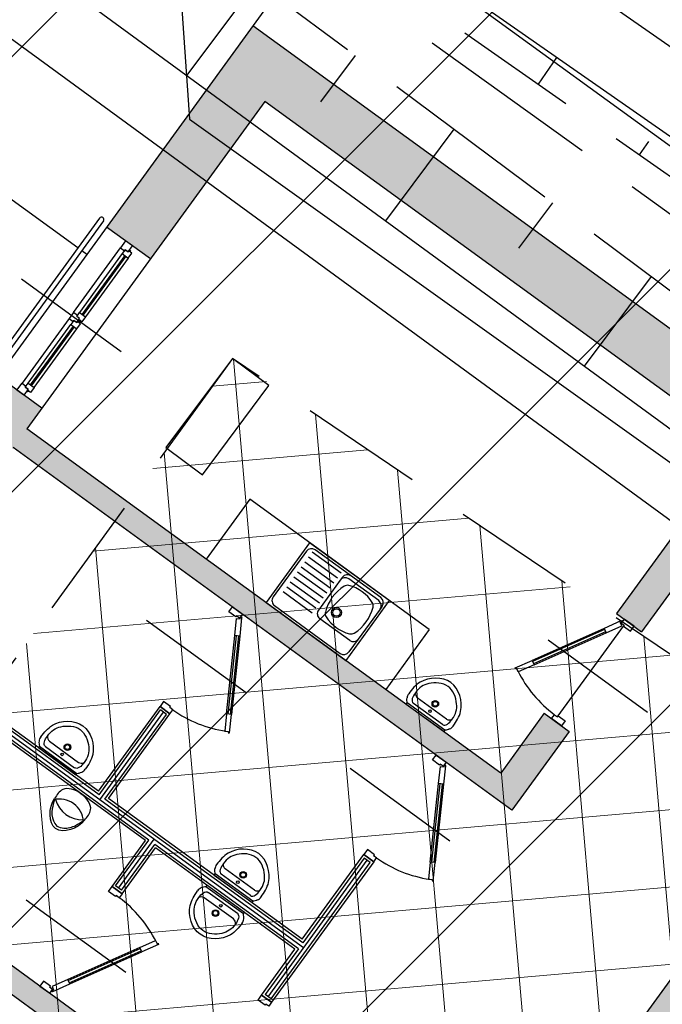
# Model space of a CAD drawing. Extents: x 4615668 to 9294084, y 5331114 to 10688993.
# Tile 52 of 181: x 4655646.32 to 4655651.54, y 5335037.76 to 5335045.75. Entities that reach past the tile are written whole.
import ezdxf

# ---------------------------------------------------------------- set-up
doc = ezdxf.new("R2010")
doc.units = 0
doc.header["$MEASUREMENT"] = 0
for name, pattern in [('CHODNIK', [2, 1.5, -0.5]), ('SKARPA1', [1.5, 1, -0.5]), ('WIATA', [1.5, 1, -0.5])]:
    doc.linetypes.add(name, pattern=pattern)
for name, color, linetype in [('13', 7, 'Continuous'), ('16', 7, 'Continuous'), ('21', 7, 'Continuous'), ('45', 7, 'Continuous'), ('51', 7, 'Continuous'), ('MURY', 7, 'Continuous'), ('wypełnienie', 251, 'Continuous')]:
    doc.layers.add(name, color=color, linetype=linetype)
doc.layers.add('hatch', color=253, linetype='Continuous', lineweight=0)
doc.layers.add('podkłady', color=250, linetype='Continuous', lineweight=15)

# ---------------------------------------------------------------- blocks, each defined once
blk = doc.blocks.new('SK -I-')
at = {"layer": 'wypełnienie', "lineweight": -3, "ltscale": 2}
h = blk.add_hatch(color=256, dxfattribs=at)
h.dxf.hatch_style = 1
h.paths.add_polyline_path([(272, 0), (212, 0), (212, -44), (272, -44)])
h.paths.add_polyline_path([(412, 0), (352, 0), (352, -44), (372.5, -44), (372.5, -519.5), (258.25, -519.5), (258.25, -544.5), (512, -544.5), (512, -519.5), (391.5, -519.5), (391.5, -44), (412, -44)])
h = blk.add_hatch(color=256, dxfattribs=at)
h.dxf.hatch_style = 1
h.paths.add_polyline_path([(776.5, -1129), (751.5, -1129), (751.5, -694.5), (732.5, -694.5), (732.5, -1230), (562, -1230), (562, -1274), (776.5, -1274)])
h = blk.add_hatch(color=256, dxfattribs=at)
h.dxf.hatch_style = 1
h.paths.add_polyline_path([(202, -1230), (44, -1230), (44, -754.5), (212.5, -754.5), (212.5, -729.5), (44, -729.5), (44, -707), (0, -707), (0, -1274), (202, -1274)])
h = blk.add_hatch(color=256, dxfattribs=at)
h.dxf.hatch_style = 1
h.paths.add_polyline_path([(412, -1230), (391.5, -1230), (391.5, -729.5), (312.5, -729.5), (312.5, -754.5), (372.5, -754.5), (372.5, -1230), (352, -1230), (352, -1274), (412, -1274)])
at = {"layer": 'podkłady', "color": 0, "lineweight": 25, "ltscale": 2}
for p, q in [((-120, 120), (-120, -1274)), ((258.25, -544.5), (512, -544.5)), ((262.5, -787), (262.5, -687)), ((732.5, -694.5), (732.5, -1230)), ((751.5, -694.5), (751.5, -1129)), ((0, -707), (0, -1274)), ((44, -729.5), (212.5, -729.5)), ((212.5, -754.5), (212.5, -729.5)), ((312.5, -729.5), (391.5, -729.5)), ((312.5, -754.5), (312.5, -729.5)), ((391.5, -729.5), (391.5, -1230)), ((307.5, -744), (217.5, -744)), ((44, -754.5), (44, -1230)), ((44, -754.5), (212.5, -754.5)), ((228.17, -755.68), (283.6, -787.68)), ((228.67, -754.82), (284.1, -786.82)), ((229.67, -753.08), (285.1, -785.08)), ((285.6, -784.22), (230.17, -752.22)), ((312.5, -754.5), (372.5, -754.5)), ((372.5, -754.5), (372.5, -1230)), ((407.17, -786.82), (462.6, -754.82)), ((407.67, -787.68), (463.1, -755.68)), ((408.67, -789.42), (464.1, -757.42)), ((464.6, -758.28), (409.17, -790.28)), ((441.5, -755.5), (441.5, -855.5)), ((491.5, -795.5), (491.5, -805.5)), ((491.5, -795.5), (632.5, -795.5)), ((493.5, -797.5), (493.5, -803.5)), ((630.5, -797.5), (493.5, -797.5)), ((630.5, -797.5), (630.5, -803.5)), ((632.5, -795.5), (632.5, -805.5)), ((576.5, -805.5), (491.5, -805.5)), ((630.5, -800.5), (493.5, -800.5)), ((493.5, -803.5), (578.5, -803.5)), ((576.5, -805.5), (576.5, -1000)), ((578.5, -803.5), (578.5, -1002)), ((581.5, -800.5), (581.5, -1230)), ((584.5, -803.5), (584.5, -947.5)), ((584.5, -803.5), (630.5, -803.5)), ((586.5, -805.5), (586.5, -945.5)), ((632.5, -805.5), (586.5, -805.5)), ((371.08, -811.66), (371.08, -849.29)), ((371.08, -811.66), (372.5, -811.66)), ((372.5, -811.66), (372.5, -849.29)), ((363.06, -815.81), (363.06, -845.13)), ((368.46, -815.81), (368.46, -845.13)), ((372.5, -849.29), (371.08, -849.29)), ((567.06, -860.34), (567.06, -889.66)), ((572.46, -860.34), (572.46, -889.66)), ((575.08, -856.19), (575.08, -893.82)), ((575.08, -856.19), (576.5, -856.19)), ((576.5, -856.19), (576.5, -893.82)), ((586.5, -856.19), (586.5, -893.82)), ((587.92, -856.19), (586.5, -856.19)), ((587.92, -856.19), (587.92, -893.82)), ((590.54, -860.34), (590.54, -889.66)), ((595.94, -860.34), (595.94, -889.66)), ((312.5, -870), (372.5, -870)), ((312.5, -870), (312.5, -1050)), ((576.5, -893.82), (575.08, -893.82)), ((586.5, -893.82), (587.92, -893.82)), ((312.5, -910), (312.5, -990)), ((312.5, -910), (372.5, -910)), ((372.5, -990), (372.5, -910)), ((659.4, -908.28), (714.83, -940.28)), ((715.33, -939.42), (659.9, -907.42)), ((716.33, -937.68), (660.9, -905.68)), ((716.83, -936.82), (661.4, -904.82)), ((682.5, -905.5), (682.5, -1005.5)), ((314.5, -917), (314.5, -983)), ((317.5, -917), (317.5, -947.01)), ((319.5, -912), (322.5, -912)), ((322.5, -912), (352.5, -912)), ((352.5, -912), (365.5, -912)), ((357.5, -917), (357.5, -947.01)), ((370.5, -983), (370.5, -917)), ((630.5, -950.5), (581.5, -950.5)), ((630.5, -947.5), (584.5, -947.5)), ((632.5, -945.5), (586.5, -945.5)), ((630.5, -947.5), (630.5, -953.5)), ((632.5, -945.5), (632.5, -955.5)), ((317.5, -954.63), (317.5, -983.87)), ((319.5, -952.01), (322.5, -952.01)), ((322.5, -952.01), (352.5, -952.01)), ((322.5, -954.63), (322.5, -983.87)), ((327.5, -954.63), (327.5, -983.87)), ((332.5, -954.63), (332.5, -983.87)), ((337.5, -954.63), (337.5, -983.87)), ((342.5, -954.63), (342.5, -983.87)), ((347.5, -954.63), (347.5, -983.87)), ((352.5, -954.63), (352.5, -983.87)), ((357.5, -954.63), (357.5, -983.87)), ((407.17, -991.32), (462.6, -959.32)), ((584.5, -953.5), (584.5, -1230)), ((630.5, -953.5), (584.5, -953.5)), ((586.5, -955.5), (586.5, -1230)), ((632.5, -955.5), (586.5, -955.5)), ((407.67, -992.18), (463.1, -960.18)), ((408.67, -993.92), (464.1, -961.92)), ((464.6, -962.78), (409.17, -994.78)), ((441.5, -960), (441.5, -1060)), ((312.5, -990), (372.5, -990)), ((319.5, -988), (365.5, -988)), ((576.5, -1000), (491.5, -1000)), ((491.5, -1000), (491.5, -1010)), ((578.5, -1002), (493.5, -1002)), ((493.5, -1002), (493.5, -1008)), ((581.5, -1005), (493.5, -1005)), ((576.5, -1010), (491.5, -1010)), ((578.5, -1008), (493.5, -1008)), ((576.5, -1010), (576.5, -1230)), ((578.5, -1008), (578.5, -1230)), ((567.06, -1066.16), (567.06, -1036.84)), ((572.46, -1066.16), (572.46, -1036.84)), ((575.08, -1070.32), (575.08, -1032.69)), ((576.5, -1032.69), (575.08, -1032.69)), ((576.5, -1070.32), (576.5, -1032.69)), ((312.5, -1050), (372.5, -1050)), ((575.08, -1070.32), (576.5, -1070.32)), ((277, -1205), (277, -1305)), ((44, -1230), (372.5, -1230)), ((202, -1230), (202, -1274)), ((352, -1230), (352, -1274)), ((212, -1245), (271, -1245)), ((342, -1245), (283, -1245)), ((274, -1255), (209, -1255)), ((212, -1247.5), (271, -1247.5)), ((212, -1248.5), (271, -1248.5)), ((212, -1251), (271, -1251)), ((280, -1255), (345, -1255)), ((342, -1247.5), (283, -1247.5)), ((342, -1248.5), (283, -1248.5)), ((342, -1251), (283, -1251)), ((-120, -1274), (776.5, -1274)), ((199.5, -1279), (759.5, -1279)), ((229.5, -1274), (229.5, -1279)), ((199.5, -1283), (759.5, -1283)), ((229.5, -1283), (229.5, -1403))]:
    blk.add_line(p, q, dxfattribs=at)
for points in [[(217.5, -737), (212.5, -737), (212.5, -747), (216.5, -747), (216.5, -744), (217.5, -744), (217.5, -737)], [(307.5, -737), (312.5, -737), (312.5, -747), (308.5, -747), (308.5, -744), (307.5, -744), (307.5, -737)], [(230.17, -752.22), (218.05, -745.22), (216.55, -747.82), (215.68, -747.32), (215.18, -748.18), (228.17, -755.68), (230.17, -752.22)], [(464.6, -758.28), (476.72, -751.28), (475.22, -748.68), (476.09, -748.18), (475.59, -747.32), (462.6, -754.82), (464.6, -758.28)], [(285.6, -784.22), (297.72, -791.22), (296.22, -793.82), (297.09, -794.32), (296.59, -795.18), (283.6, -787.68), (285.6, -784.22)], [(409.17, -790.28), (397.05, -797.28), (395.55, -794.68), (394.68, -795.18), (394.18, -794.32), (407.17, -786.82), (409.17, -790.28)], [(396.5, -805.5), (391.5, -805.5), (391.5, -795.5), (395.5, -795.5), (395.5, -798.5), (396.5, -798.5), (396.5, -805.5)], [(486.5, -805.5), (491.5, -805.5), (491.5, -795.5), (487.5, -795.5), (487.5, -798.5), (486.5, -798.5), (486.5, -805.5)], [(637.5, -805.5), (632.5, -805.5), (632.5, -795.5), (636.5, -795.5), (636.5, -798.5), (637.5, -798.5), (637.5, -805.5)], [(659.4, -908.28), (647.28, -901.28), (648.78, -898.68), (647.91, -898.18), (648.41, -897.32), (661.4, -904.82), (659.4, -908.28)], [(714.83, -940.28), (726.95, -947.28), (728.45, -944.68), (729.32, -945.18), (729.82, -944.32), (716.83, -936.82), (714.83, -940.28)], [(637.5, -955.5), (632.5, -955.5), (632.5, -945.5), (636.5, -945.5), (636.5, -948.5), (637.5, -948.5), (637.5, -955.5)], [(727.5, -955.5), (732.5, -955.5), (732.5, -945.5), (728.5, -945.5), (728.5, -948.5), (727.5, -948.5), (727.5, -955.5)], [(464.6, -962.78), (476.72, -955.78), (475.22, -953.18), (476.09, -952.68), (475.59, -951.82), (462.6, -959.32), (464.6, -962.78)], [(409.17, -994.78), (397.05, -1001.78), (395.55, -999.18), (394.68, -999.68), (394.18, -998.82), (407.17, -991.32), (409.17, -994.78)], [(396.5, -1010), (391.5, -1010), (391.5, -1000), (395.5, -1000), (395.5, -1003), (396.5, -1003), (396.5, -1010)], [(486.5, -1010), (491.5, -1010), (491.5, -1000), (487.5, -1000), (487.5, -1003), (486.5, -1003), (486.5, -1010)], [(208, -1251), (212, -1251), (212, -1245), (207, -1245), (207, -1248), (208, -1248), (208, -1251)], [(275, -1251), (271, -1251), (271, -1245), (276, -1245), (276, -1248), (275, -1248), (275, -1251)], [(279, -1251), (283, -1251), (283, -1245), (278, -1245), (278, -1248), (279, -1248), (279, -1251)], [(346, -1251), (342, -1251), (342, -1245), (347, -1245), (347, -1248), (346, -1248), (346, -1251)], [(202, -1255), (209, -1255), (209, -1251), (208, -1251), (208, -1248), (202, -1248), (202, -1255)], [(274, -1255), (280, -1255), (280, -1251), (279, -1251), (279, -1248), (275, -1248), (275, -1251), (274, -1251), (274, -1255)], [(352, -1255), (345, -1255), (345, -1251), (346, -1251), (346, -1248), (352, -1248), (352, -1255)]]:
    blk.add_lwpolyline(points, dxfattribs=at)
for centre, radius in [((215, -747.5), 0.5), ((394, -795), 0.5), ((358.32, -830.47), 2.69), ((358.32, -830.47), 1.98), ((365.67, -830.47), 1.07), ((562.32, -875), 2.69), ((562.32, -875), 1.98), ((569.67, -875), 1.07), ((593.33, -875), 1.07), ((600.68, -875), 2.69), ((600.68, -875), 1.98), ((345.5, -939), 4), ((345.5, -939), 3), ((730, -945), 0.5), ((394, -999.5), 0.5), ((562.32, -1051.5), 2.69), ((562.32, -1051.5), 1.98), ((569.67, -1051.5), 1.07), ((206.5, -1247.5), 0.5), ((347.5, -1247.5), 0.5)]:
    blk.add_circle(centre, radius, dxfattribs=at)
for centre, radius, start, end in [((209.51, -746.19), 99, 332.38201, 359.53261), ((388.51, -796.31), 99, 0.46739, 27.61799), ((358.11, -816.42), 4.99, 6.97148, 60.56667), ((364.44, -815.23), 7.1, 60.20521, 91.04513), ((358.11, -844.52), 4.99, 299.53709, 353.02852), ((364.44, -845.71), 7.1, 268.95487, 299.79479), ((568.44, -859.76), 7.1, 60.20521, 91.04513), ((594.56, -859.76), 7.1, 88.95487, 119.79479), ((562.11, -860.95), 4.99, 6.97148, 60.56667), ((600.89, -860.95), 4.99, 119.43333, 173.02852), ((562.11, -889.05), 4.99, 299.53709, 353.02852), ((600.89, -889.05), 4.99, 186.97148, 240.46291), ((568.44, -890.24), 7.1, 268.95487, 299.79479), ((594.56, -890.24), 7.1, 240.20521, 271.04513), ((735.49, -946.31), 99, 152.38201, 179.53261), ((319.5, -917), 5, 90, 180), ((322.5, -917), 5, 90, 180), ((326.41, -922.13), 5, 111.76312, 158.04855), ((337.5, -949.9), 34.9, 68.23688, 111.76312), ((348.59, -922.13), 5, 21.95145, 68.23688), ((352.5, -917), 5, 0, 90), ((365.5, -917), 5, 0, 90), ((350.9, -932), 31.4, 158.04855, 201.95145), ((324.1, -932), 31.4, 338.04855, 21.95145), ((319.5, -947.01), 5, 180, 270), ((322.5, -947.01), 5, 180, 270), ((326.41, -941.87), 5, 201.95145, 248.23688), ((337.5, -914.1), 34.9, 248.23688, 291.76312), ((348.59, -941.87), 5, 291.76312, 338.04855), ((352.5, -947.01), 5, 270, 0), ((388.51, -1000.81), 99, 0.46739, 27.61799), ((319.5, -983), 5, 180, 270), ((365.5, -983), 5, 270, 0), ((616.05, -1020.32), 19.55, 129.93556, 230.06444), ((585.32, -1020.32), 22.07, 320.66585, 39.33415), ((618.33, -1020.3), 1, 344.55962, 14.94015), ((568.44, -1036.26), 7.1, 60.20521, 91.04513), ((562.11, -1037.45), 4.99, 6.97148, 60.46291), ((562.11, -1065.55), 4.99, 299.43333, 353.02852), ((568.44, -1066.74), 7.1, 268.95487, 299.79479), ((199.5, -1281), 2, 90, 270)]:
    blk.add_arc(centre, radius, start, end, dxfattribs=at)
for points, knots in [([(364.31, -808.13), (359.8, -808.22), (347.02, -808.96), (330.48, -830.47), (347.02, -851.99), (359.8, -852.73), (364.31, -852.81)], [2.495815, 2.495815, 2.495815, 2.495815, 21.213203, 56.030584, 90.847965, 109.565354, 109.565354, 109.565354, 109.565354]), ([(368.46, -815.81), (368.46, -812.92), (357.64, -810.93), (346.99, -815.52), (337.38, -830.47), (346.98, -845.42), (357.62, -850), (368.46, -848.04), (368.46, -845.13)], [0, 0, 0, 0, 8.683695, 21.9476, 37.744894, 53.542124, 66.755333, 75.484946, 75.484946, 75.484946, 75.484946]), ([(367.96, -809.07), (368.56, -809.42), (369.7, -810.16), (370.62, -811.16), (371.08, -811.66)], [2.914475, 2.914475, 2.914475, 2.914475, 5.830952, 8.659379, 8.659379, 8.659379, 8.659379]), ([(371.08, -849.29), (370.62, -849.78), (369.7, -850.79), (368.56, -851.53), (367.96, -851.87)], [0, 0, 0, 0, 2.828427, 5.744904, 5.744904, 5.744904, 5.744904]), ([(568.31, -852.66), (563.8, -852.74), (551.02, -853.48), (534.48, -875), (551.02, -896.52), (563.8, -897.26), (568.31, -897.34)], [2.495815, 2.495815, 2.495815, 2.495815, 21.213203, 56.030584, 90.847965, 109.565354, 109.565354, 109.565354, 109.565354]), ([(571.96, -853.6), (572.56, -853.94), (573.7, -854.69), (574.62, -855.69), (575.08, -856.19)], [2.914475, 2.914475, 2.914475, 2.914475, 5.830952, 8.659379, 8.659379, 8.659379, 8.659379]), ([(591.04, -853.6), (590.44, -853.94), (589.3, -854.69), (588.38, -855.69), (587.92, -856.19)], [2.914475, 2.914475, 2.914475, 2.914475, 5.830952, 8.659379, 8.659379, 8.659379, 8.659379]), ([(594.69, -852.66), (599.2, -852.74), (611.98, -853.48), (628.52, -875), (611.98, -896.52), (599.2, -897.26), (594.69, -897.34)], [2.495815, 2.495815, 2.495815, 2.495815, 21.213203, 56.030584, 90.847965, 109.565354, 109.565354, 109.565354, 109.565354]), ([(572.46, -860.34), (572.46, -857.45), (561.64, -855.46), (550.99, -860.04), (541.38, -875), (550.98, -889.95), (561.62, -894.53), (572.46, -892.57), (572.46, -889.66)], [0, 0, 0, 0, 8.683695, 21.9476, 37.744894, 53.542124, 66.755333, 75.484946, 75.484946, 75.484946, 75.484946]), ([(575.08, -893.82), (574.62, -894.31), (573.7, -895.31), (572.56, -896.06), (571.96, -896.4)], [0, 0, 0, 0, 2.828427, 5.744904, 5.744904, 5.744904, 5.744904]), ([(587.92, -893.82), (588.38, -894.31), (589.3, -895.31), (590.44, -896.06), (591.04, -896.4)], [0, 0, 0, 0, 2.828427, 5.744904, 5.744904, 5.744904, 5.744904]), ([(602.18, -1005.24), (598.65, -1005.06), (589.6, -1004.61), (584.6, -1020.28), (589.61, -1035.85), (598.65, -1035.53), (602.18, -1035.41)], [0, 0, 0, 0, 9.735568, 24.967114, 40.198661, 49.948887, 49.948887, 49.948887, 49.948887]), ([(602.18, -1005.24), (610.85, -1005.55), (632.15, -1020.22), (610.86, -1035.13), (602.18, -1035.41)], [11.078706, 11.078706, 11.078706, 11.078706, 35.318033, 59.628415, 59.628415, 59.628415, 59.628415]), ([(603.16, -1005.63), (605.51, -1006.49), (610.9, -1008.55), (617.46, -1013.4), (618.84, -1018.32), (619.3, -1020.04)], [0.853141, 0.853141, 0.853141, 0.853141, 8.412233, 18.267271, 23.52157, 23.52157, 23.52157, 23.52157]), ([(602.98, -1034.86), (605.35, -1034.02), (610.78, -1032), (617.4, -1027.2), (618.82, -1022.29), (619.29, -1020.57)], [0.798089, 0.798089, 0.798089, 0.798089, 8.412233, 18.267271, 23.52157, 23.52157, 23.52157, 23.52157]), ([(568.31, -1073.84), (563.8, -1073.76), (551.02, -1073.02), (534.48, -1051.5), (551.02, -1029.99), (563.8, -1029.24), (568.31, -1029.16)], [2.495815, 2.495815, 2.495815, 2.495815, 21.213203, 56.030584, 90.847965, 109.565354, 109.565354, 109.565354, 109.565354]), ([(575.08, -1032.69), (574.62, -1032.19), (573.7, -1031.19), (572.56, -1030.44), (571.96, -1030.1)], [0, 0, 0, 0, 2.828427, 5.744904, 5.744904, 5.744904, 5.744904]), ([(571.96, -1072.9), (572.56, -1072.56), (573.7, -1071.81), (574.62, -1070.81), (575.08, -1070.32)], [2.914475, 2.914475, 2.914475, 2.914475, 5.830952, 8.659379, 8.659379, 8.659379, 8.659379])]:
    blk.add_open_spline(points, degree=3, knots=knots, dxfattribs=at)
for points, start_tangent, end_tangent in [([(590.54, -860.34), (598.38, -856.6), (610.88, -861.02), (618.24, -875), (610.88, -888.98), (598.43, -893.39), (590.54, -889.66)], (0, 1), (0, 1)), ([(572.46, -1066.16), (564.62, -1069.9), (552.12, -1065.48), (544.76, -1051.5), (552.12, -1037.52), (564.57, -1033.11), (572.46, -1036.84)], (0, -1), (0, -1))]:
    blk.add_spline(points, degree=3, dxfattribs=dict(at, start_tangent=start_tangent, end_tangent=end_tangent))

msp = doc.modelspace()

# ---------------------------------------------------------------- hatches: boundary and pattern name
at = {"layer": 'hatch', "lineweight": 0}
h = msp.add_hatch(dxfattribs=at)
h.set_pattern_fill('ANSI31', color=160, scale=20)
h.set_pattern_definition([(45, (-11889.3875, -1756.1574), (-1.767766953, 1.767766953), [])])
h.paths.add_polyline_path([(4655585.3445, 5335100.4889), (4655609.8247, 5335141.1742), (4655724.5201, 5335052.3429), (4655757.9487, 5335025.9232), (4655741.2687, 5335020.2582), (4655716.2772, 5335015.1037), (4655702.9062, 5335013.9003), (4655672.9677, 5335007.2462), (4655662.8287, 5335002.0482), (4655641.3967, 5335003.5032), (4655600.6747, 5335001.3732), (4655590.0947, 5334999.0702), (4655563.7724, 5335009.5832), (4655603.2387, 5335036.5192), (4655603.0102, 5335091.8677)])
at = {"layer": 'hatch', "lineweight": 0, "ltscale": 40}
h = msp.add_hatch(dxfattribs=at)
h.set_pattern_fill('ANSI37', color=0, scale=5, angle=50)
h.set_pattern_definition([(95, (-11889.38753, -1756.1574), (-0.62262168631, -0.05447233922), []), (185, (-11889.38753, -1756.1574), (0.05447233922, -0.62262168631), [])])
h.paths.add_polyline_path([(4655627.4817, 5335014.5272), (4655648.0487, 5335043.0022), (4655655.7217, 5335037.8152), (4655635.0027, 5335009.1342)])

# ---------------------------------------------------------------- linework, layer by layer
at = {"layer": '13', "color": 132, "linetype": 'WIATA'}
msp.add_lwpolyline([(4655638.6457, 5335014.2142), (4655655.7217, 5335037.8152), (4655648.0487, 5335043.0022), (4655631.2177, 5335019.7382)], dxfattribs=at)
at = {"layer": '13', "color": 132, "linetype": 'Continuous'}
msp.add_lwpolyline([(4655648.0487, 5335043.0022), (4655647.5087, 5335042.2782), (4655647.8047, 5335042.0572), (4655648.3447, 5335042.7812)], close=True, dxfattribs=at)
at = {"layer": '16', "color": 7, "linetype": 'CHODNIK'}
for points in [[(4655663.9047, 5335035.3662), (4655657.3797, 5335040.0122), (4655648.3447, 5335046.5172), (4655646.4617, 5335047.9602)], [(4655646.1777, 5335047.6032), (4655659.6627, 5335037.5342), (4655663.5797, 5335034.9242)]]:
    msp.add_lwpolyline(points, dxfattribs=at)
at = {"layer": '21', "color": 1, "linetype": 'Continuous'}
msp.add_lwpolyline([(4655647.5497, 5335047.1272), (4655647.7007, 5335044.9442), (4655657.7177, 5335037.7902), (4655659.5517, 5335037.2352), (4655663.3897, 5335034.6982), (4655666.5617, 5335032.1772), (4655669.5667, 5335027.8802), (4655669.9527, 5335025.2542), (4655664.3307, 5335022.0612), (4655664.0677, 5335020.7632), (4655664.9257, 5335020.5182)], dxfattribs=at)
at = {"layer": '45', "color": 219, "linetype": 'Continuous'}
for points in [[(4655636.1977, 5335067.3812), (4655638.3227, 5335067.5262), (4655647.0607, 5335068.8332), (4655653.7657, 5335067.2232), (4655663.9227, 5335058.8122), (4655674.4317, 5335050.2372), (4655668.7557, 5335042.3252), (4655664.1117, 5335036.1912), (4655655.1297, 5335042.3472), (4655648.9207, 5335046.6732)], [(4655638.4327, 5335066.9362), (4655647.0347, 5335068.2232), (4655653.4897, 5335066.6732), (4655663.5407, 5335058.3482), (4655673.6157, 5335050.1292), (4655668.2717, 5335042.6812), (4655663.9797, 5335037.0092), (4655655.4717, 5335042.8412), (4655649.2627, 5335047.1652)], [(4655635.9087, 5335008.8172), (4655641.2627, 5335016.0142), (4655643.3257, 5335018.7742), (4655657.0597, 5335037.6972), (4655644.9037, 5335046.5822), (4655642.1007, 5335048.7532), (4655640.1267, 5335057.4072), (4655637.8237, 5335066.9002)], [(4655636.3907, 5335008.4592), (4655641.7427, 5335015.6562), (4655643.8097, 5335018.4182), (4655657.8957, 5335037.8292), (4655645.2637, 5335047.0622), (4655642.6387, 5335049.0952), (4655640.7107, 5335057.5452), (4655638.4327, 5335066.9362)]]:
    msp.add_lwpolyline(points, dxfattribs=at)
at = {"layer": '51', "color": 3, "linetype": 'Continuous'}
for p, q in [((4655648.2437, 5335046.0602), (4655647.6757, 5335045.2992)), ((4655649.0447, 5335045.4622), (4655648.7637, 5335045.0852)), ((4655650.5327, 5335045.2292), (4655650.6837, 5335045.4452)), ((4655649.8467, 5335044.8642), (4655649.2907, 5335044.1192)), ((4655651.3527, 5335044.6562), (4655651.4287, 5335044.7642)), ((4655650.6477, 5335044.2652), (4655650.3727, 5335043.8972)), ((4655651.4487, 5335043.6672), (4655650.9047, 5335042.9392))]:
    msp.add_line(p, q, dxfattribs=at)
at = {"layer": '51', "color": 3, "linetype": 'SKARPA1'}
msp.add_lwpolyline([(4655648.9207, 5335046.6732), (4655648.7067, 5335046.5052), (4655665.4087, 5335034.8332), (4655675.2397, 5335050.2912), (4655659.6137, 5335063.1762), (4655654.3617, 5335067.7452), (4655640.4257, 5335072.3562), (4655640.0037, 5335072.2562)], dxfattribs=at)

# ---------------------------------------------------------------- block references
at = {"layer": 'MURY', "lineweight": -3, "xscale": 0.009999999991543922, "yscale": 0.01000000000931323, "zscale": 0.01, "rotation": 233.9894746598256}
msp.add_blockref('SK -I-', (4655658.5207, 5335038.2123), dxfattribs=at)

doc.saveas('drawing.dxf')
